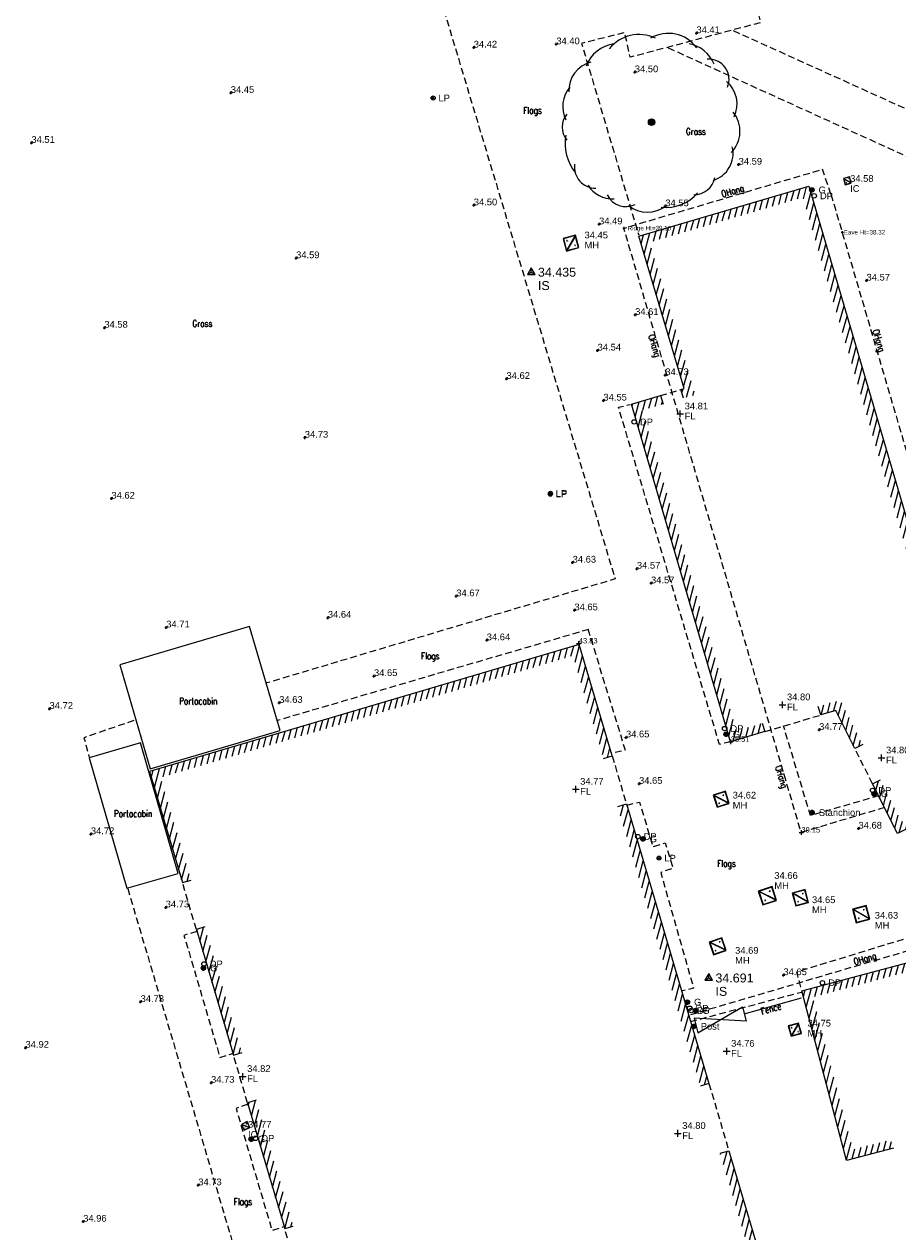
# Model space of a CAD drawing. Extents: x 708194 to 708420, y 776576 to 776889.
# Tile 6 of 30: x 708241 to 708280, y 776630 to 776684. Entities that reach past the tile are written whole.
import ezdxf
from ezdxf.enums import TextEntityAlignment as Align

# ---------------------------------------------------------------- set-up
doc = ezdxf.new("R2010")
doc.units = 0
doc.header["$LTSCALE"] = 0.15
doc.header["$MEASUREMENT"] = 0
doc.linetypes.add('Dashed', pattern=[3, 2, -1])
doc.layers.get('0').update_dxf_attribs({"linetype": 'CONTINUOUS'})
for name, color, linetype in [('Building', 8, 'CONTINUOUS'), ('Building Heights', 6, 'CONTINUOUS'), ('Default', 1, 'CONTINUOUS'), ('Fence', 32, 'CONTINUOUS'), ('Floor Level', 7, 'CONTINUOUS'), ('Gate', 3, 'CONTINUOUS'), ('Gen Spec', 7, 'CONTINUOUS'), ('Ground Levels', 3, 'CONTINUOUS'), ('Gulley', 4, 'CONTINUOUS'), ('IC', 5, 'CONTINUOUS'), ('Invert', 4, 'CONTINUOUS'), ('Lamp Post', 1, 'CONTINUOUS'), ('Levels', 7, 'CONTINUOUS'), ('Manholes', 7, 'CONTINUOUS'), ('OHang', 6, 'Dashed'), ('Street Furniture', 1, 'CONTINUOUS'), ('Survey Stations', 1, 'CONTINUOUS'), ('Text', 2, 'CONTINUOUS'), ('Trees', 3, 'CONTINUOUS'), ('Verge', 1, 'Dashed')]:
    doc.layers.add(name, color=color, linetype=linetype)
doc.styles.add('Code Annotation', font='arial.ttf')
doc.styles.add('Default', font='arial.ttf')
doc.styles.add('Height Annotation', font='arial.ttf')
doc.styles.get("Standard").update_dxf_attribs({"font": 'ROMANS.SHX', "width": 0.8, "height": 0.3})
doc.styles.add('Station Text', font='arial.ttf')
pattern_1 = [(75, (0, 0), (-0.24148145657, 0.064704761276), [])]

# ---------------------------------------------------------------- blocks, each defined once
blk = doc.blocks.new('PT_PLUS')
at = {"color": 0, "linetype": 'Continuous', "flags": 128}
for points in [[(-0.5, 0), (0.5, 0)], [(0, -0.5), (0, 0.5)]]:
    blk.add_lwpolyline(points, dxfattribs=at)
blk = doc.blocks.new('PT_DOT')
at = {"color": 0, "xscale": 0.2, "yscale": 0.2, "zscale": 0.2}
blk.add_blockref('PT_PLUS', (0, 0), dxfattribs=at)
blk = doc.blocks.new('PT_STATION')
at = {"color": 0, "linetype": 'Continuous', "flags": 128}
for points in [[(0, 0.5), (-0.433, -0.25)], [(-0.433, -0.25), (0, 0), (0, 0.5)], [(0.433, -0.25), (0, 0.5)], [(0, 0), (0.433, -0.25)], [(-0.433, -0.25), (0.433, -0.25)]]:
    blk.add_lwpolyline(points, dxfattribs=at)
blk = doc.blocks.new('MHS1')
at = {"color": 7, "linetype": 'Continuous', "flags": 128}
for points in [[(0.665963, 0.665963), (0, 0.665963)], [(0, 0.665963), (0, 0)], [(0.652643, 0.652643), (0.013319, 0.652643)], [(0.013319, 0.652643), (0.013319, 0.013319)], [(0.019979, 0.019979), (0.645984, 0.645984)], [(0.019979, 0.029397), (0.636566, 0.645984)], [(0.645984, 0.645984), (0.019979, 0.645984)], [(0.019979, 0.645984), (0.019979, 0.019979)], [(0.029397, 0.019979), (0.645984, 0.636566)], [(0.645984, 0.019979), (0.645984, 0.645984)], [(0.652643, 0.013319), (0.652643, 0.652643)], [(0.665963, 0), (0.665963, 0.665963)], [(0, 0), (0.665963, 0)], [(0.013319, 0.013319), (0.652643, 0.013319)], [(0.019979, 0.019979), (0.645984, 0.019979)], [(0.146713, 0.513599), (0.152363, 0.51925)], [(0.155674, 0.504638), (0.146713, 0.513599)], [(0.161325, 0.510289), (0.152363, 0.51925)], [(0.171657, 0.488655), (0.180618, 0.479694)], [(0.177308, 0.494306), (0.186269, 0.485345)], [(0.186269, 0.485345), (0.180618, 0.479694)], [(0.479694, 0.180618), (0.485345, 0.186269)], [(0.488655, 0.171657), (0.479694, 0.180618)], [(0.494306, 0.177308), (0.485345, 0.186269)], [(0.504638, 0.155674), (0.513599, 0.146713)], [(0.510289, 0.161325), (0.51925, 0.152363)], [(0.51925, 0.152363), (0.513599, 0.146713)]]:
    blk.add_lwpolyline(points, dxfattribs=at)
at = {"color": 7, "linetype": 'Continuous'}
for centre, start, end in [((0.166491, 0.499472), 154.471221, 295.528779), ((0.166491, 0.499472), -25.528779, 115.528779), ((0.499472, 0.166491), 154.471221, 295.528779), ((0.499472, 0.166491), -25.528779, 115.528779)]:
    blk.add_arc(centre, 0.011987, start, end, dxfattribs=at)
blk = doc.blocks.new('PT_CIRCLE')
at = {"color": 0, "linetype": 'Continuous'}
blk.add_circle((0, 0), 0.5, dxfattribs=at)
blk = doc.blocks.new('RS')
at = {"color": 8, "linetype": 'Continuous', "flags": 128}
for points in [[(-0.083713, 0.044426), (-0.083713, -0.044426)], [(-0.073184, -0.060215), (-0.073184, 0.060215)], [(-0.062653, 0.071107), (-0.062654, -0.071107)], [(-0.052123, -0.07915), (-0.052123, 0.07915)], [(-0.041594, 0.085156), (-0.041594, -0.085156)], [(-0.031064, -0.089536), (-0.031064, 0.089536)], [(-0.020533, 0.09252), (-0.020533, -0.09252)], [(-0.010004, -0.09477), (-0.010004, 0.09477)], [(0.000526, 0.09477), (0.000526, -0.09477)], [(0.011056, -0.09477), (0.011056, 0.09477)], [(0.021587, 0.09228), (0.021587, -0.09228)], [(0.032116, -0.089164), (0.032116, 0.089164)], [(0.042646, 0.084634), (0.042646, -0.084634)], [(0.053177, -0.078447), (0.053177, 0.078447)], [(0.063706, 0.070165), (0.063706, -0.070165)], [(0.074236, -0.058912), (0.074236, 0.058912)], [(0.084767, 0.04212), (0.084767, -0.042382)]]:
    blk.add_lwpolyline(points, dxfattribs=at)
at = {"color": 8, "linetype": 'Continuous'}
blk.add_arc((0, 0), 0.094771, 90.318307, 449.681693, dxfattribs=at)
blk = doc.blocks.new('SUMP1')
at = {"color": 4, "linetype": 'Continuous', "flags": 128}
for points in [[(-0.094472, 0.01), (0.094472, 0.01)], [(-0.090139, 0.03), (0.090139, 0.03)], [(-0.09, 0.030414), (-0.09, -0.030414)], [(-0.080777, 0.05), (0.080777, 0.05)], [(-0.07, 0.064226), (-0.07, -0.064226)], [(-0.064226, 0.07), (0.064226, 0.07)], [(-0.05, 0.080777), (-0.05, -0.080777)], [(-0.030414, 0.09), (0.030414, 0.09)], [(-0.03, 0.090139), (-0.03, -0.090139)], [(-0.01, 0.094472), (-0.01, -0.094472)], [(0.01, 0.094472), (0.01, -0.094472)], [(0.03, 0.090139), (0.03, -0.090139)], [(0.05, 0.080777), (0.05, -0.080777)], [(0.07, 0.064226), (0.07, -0.064226)], [(0.09, 0.030414), (0.09, -0.030414)], [(-0.094472, -0.01), (0.094472, -0.01)], [(-0.090139, -0.03), (0.090139, -0.03)], [(-0.080777, -0.05), (0.080777, -0.05)], [(-0.064226, -0.07), (0.064226, -0.07)], [(-0.030414, -0.09), (0.030414, -0.09)]]:
    blk.add_lwpolyline(points, dxfattribs=at)
at = {"color": 4, "linetype": 'Continuous'}
for radius in [0.1, 0.095]:
    blk.add_circle((0, 0), radius, dxfattribs=at)
blk = doc.blocks.new('LP')
at = {"color": 7, "linetype": 'Continuous'}
for radius in [0.091, 0.031]:
    blk.add_circle((0, 0), radius, dxfattribs=at)
blk = doc.blocks.new('TREE8')
at = {"color": 44, "linetype": 'Continuous', "flags": 128}
for points in [[(-0.109379, 0.097722), (-0.109379, -0.097722)], [(-0.078128, -0.124135), (-0.078128, 0.124135)], [(-0.046877, 0.138982), (-0.046877, -0.138982)], [(-0.015626, -0.14584), (-0.015626, 0.14584)], [(0.015626, 0.14584), (0.015626, -0.14584)], [(0.046877, -0.138982), (0.046877, 0.138982)], [(0.078128, 0.124135), (0.078128, -0.124135)], [(0.109379, -0.097722), (0.109379, 0.097722)]]:
    blk.add_lwpolyline(points, dxfattribs=at)
at = {"color": 44, "linetype": 'Continuous'}
blk.add_circle((0, 0), 0.146674, dxfattribs=at)
at = {"color": 3, "linetype": 'Continuous'}
for centre, radius, start, end in [((-0.565071, 2.212813), 1.715535, 64.735942, 141.078875), ((0.745059, 2.396072), 1.581511, 36.358776, 120.104647), ((-1.469541, 1.952451), 1.56824, 97.87745, 158.95866), ((1.442755, 2.074152), 1.450328, 21.327575, 80.817338), ((2.568472, 1.92029), 0.899871, -23.033508, 94.852954), ((-2.40516, 1.420885), 1.304902, 103.867301, 182.986637), ((2.485581, 0.805041), 1.34047, -25.245246, 49.646184), ((-2.648746, 0.70646), 1.332602, 139.709963, 206.870364), ((-3.118371, -0.218791), 0.8916, 139.308665, 220.691335), ((2.593249, -0.407114), 1.363653, -44.321793, 38.869171), ((-1.858867, -0.972341), 2.016201, 168.91805, 219.84474), ((2.380657, -1.397558), 1.266333, -73.009177, 13.519414), ((-2.514916, -2.008854), 0.944322, 171.949072, 270.746483), ((1.880102, -2.276571), 0.977991, -89.449267, -11.971919), ((-1.778875, -2.1863), 1.244045, -149.167056, -85.648095), ((0.603176, -1.868935), 1.953463, -95.219623, -41.698425), ((-1.146225, -2.845449), 0.934014, -154.025606, -64.025606), ((-0.198906, -2.747027), 1.291394, -130.556891, -49.443109)]:
    blk.add_arc(centre, radius, start, end, dxfattribs=at)

msp = doc.modelspace()

# ---------------------------------------------------------------- hatches: boundary and pattern name
at = {"layer": 'Text'}
h = msp.add_hatch(dxfattribs=at)
h.set_pattern_fill('ANSI31', color=256, scale=2, angle=30)
h.set_pattern_definition(pattern_1)
h.paths.add_polyline_path([(708270.537, 776666.871), (708271.066, 776667.027), (708269.03, 776673.858), (708275.883, 776675.866), (708280.203, 776661.165), (708280.612, 776659.773), (708282.109, 776660.529), (708286.806, 776651.191), (708280.297, 776647.899), (708279.361, 776649.763), (708279.003, 776649.584), (708280.119, 776647.361), (708287.343, 776651.014), (708282.286, 776661.067), (708280.86, 776660.347), (708280.587, 776661.278), (708276.154, 776676.362), (708268.532, 776674.129), (708270.568, 776667.297), (708270.424, 776667.255)])
h = msp.add_hatch(dxfattribs=at)
h.set_pattern_fill('ANSI31', color=256, scale=2, angle=30)
h.set_pattern_definition(pattern_1)
h.paths.add_polyline_path([(708274.063, 776652.31), (708274.177, 776651.927), (708272.643, 776651.47), (708268.203, 776666.601), (708269.509, 776666.985), (708269.622, 776666.602), (708268.699, 776666.33), (708272.914, 776651.968)])
h = msp.add_hatch(dxfattribs=at)
h.set_pattern_fill('ANSI31', color=256, scale=2, angle=30)
h.set_pattern_definition(pattern_1)
h.paths.add_polyline_path([(708266.959, 776650.725), (708265.597, 776655.335), (708247.121, 776649.878), (708248.479, 776645.279), (708248.095, 776645.166), (708246.624, 776650.148), (708265.867, 776655.832), (708267.342, 776650.838)])
h = msp.add_hatch(dxfattribs=at)
h.set_pattern_fill('ANSI31', color=256, scale=2, angle=30)
h.set_pattern_definition(pattern_1)
h.paths.add_polyline_path([(708279.937, 776633.269), (708279.835, 776633.656), (708278.128, 776633.207), (708276.331, 776640.035), (708317.414, 776650.976), (708320.395, 776645.107), (708320.783, 776645.225), (708316.584, 776653.495), (708316.129, 776653.264), (708317.133, 776651.315), (708275.843, 776640.319), (708277.843, 776632.718)])
h = msp.add_hatch(dxfattribs=at)
h.set_pattern_fill('ANSI31', color=256, scale=2, angle=30)
h.set_pattern_definition(pattern_1)
h.paths.add_polyline_path([(708278.566, 776651.347), (708278.208, 776651.168), (708277.352, 776652.873), (708276.685, 776652.674), (708276.57, 776653.057), (708277.559, 776653.352)])
h = msp.add_hatch(dxfattribs=at)
h.set_pattern_fill('ANSI31', color=256, scale=2, angle=30)
h.set_pattern_definition(pattern_1)
h.paths.add_polyline_path([(708267.594, 776648.574), (708267.978, 776648.687), (708271.678, 776636.159), (708271.295, 776636.046)])
h = msp.add_hatch(dxfattribs=at)
h.set_pattern_fill('ANSI31', color=256, scale=2, angle=30)
h.set_pattern_definition(pattern_1)
h.paths.add_polyline_path([(708249.101, 776643.175), (708248.717, 776643.061), (708250.379, 776637.435), (708250.763, 776637.548)])
h = msp.add_hatch(dxfattribs=at)
h.set_pattern_fill('ANSI31', color=256, scale=2, angle=30)
h.set_pattern_definition(pattern_1)
h.paths.add_polyline_path([(708251.394, 776635.409), (708251.011, 776635.295), (708252.674, 776629.663), (708253.058, 776629.776)])
h = msp.add_hatch(dxfattribs=at)
h.set_pattern_fill('ANSI31', color=256, scale=2, angle=30)
h.set_pattern_definition(pattern_1)
h.paths.add_polyline_path([(708272.184, 776633.036), (708272.567, 776633.149), (708275.352, 776623.72), (708274.969, 776623.607)])

# ---------------------------------------------------------------- linework, layer by layer
at = {"layer": 'Building', "flags": 128}
for points in [[(708270.537, 776666.871), (708270.424, 776667.255), (708270.568, 776667.297), (708268.532, 776674.129), (708276.154, 776676.362), (708280.587, 776661.278), (708280.86, 776660.347), (708282.286, 776661.067), (708287.343, 776651.014), (708280.119, 776647.361), (708279.003, 776649.584), (708279.361, 776649.763)], [(708274.063, 776652.31), (708274.177, 776651.927), (708272.643, 776651.47), (708268.203, 776666.601), (708269.509, 776666.985), (708269.622, 776666.602)], [(708266.959, 776650.725), (708267.342, 776650.838), (708265.867, 776655.832), (708246.624, 776650.148), (708248.095, 776645.166), (708248.479, 776645.279)], [(708279.937, 776633.269), (708277.843, 776632.718), (708275.843, 776640.319), (708317.133, 776651.315), (708316.129, 776653.264), (708316.584, 776653.495), (708320.783, 776645.225)], [(708278.566, 776651.347), (708278.208, 776651.168), (708277.352, 776652.873), (708276.685, 776652.674), (708276.57, 776653.057)], [(708267.594, 776648.574), (708267.978, 776648.687), (708271.678, 776636.159), (708271.295, 776636.046)], [(708249.101, 776643.175), (708248.717, 776643.061), (708250.379, 776637.435), (708250.763, 776637.548)], [(708251.394, 776635.409), (708251.011, 776635.295), (708252.674, 776629.663), (708253.058, 776629.776)], [(708272.184, 776633.036), (708272.567, 776633.149), (708275.352, 776623.72), (708274.969, 776623.607)]]:
    msp.add_lwpolyline(points, dxfattribs=at)
at = {"layer": 'Fence', "flags": 128}
msp.add_lwpolyline([(708273.26, 776639.278), (708275.823, 776639.998)], dxfattribs=at)
at = {"layer": 'Gate', "flags": 128}
msp.add_lwpolyline([(708273.183, 776639.603), (708273.337, 776638.953), (708271.017, 776639.088), (708271.171, 776638.439)], close=True, dxfattribs=at)
at = {"layer": 'Gen Spec', "flags": 128}
for points in [[(708252.473, 776651.985), (708251.102, 776656.631), (708245.283, 776654.914), (708246.654, 776650.268)], [(708247.907, 776645.575), (708246.217, 776651.423), (708243.92, 776650.759), (708245.61, 776644.911)]]:
    msp.add_lwpolyline(points, close=True, dxfattribs=at)
at = {"layer": 'OHang'}
for p, q in [((708269.509, 776666.985), (708270.424, 776667.255)), ((708274.177, 776651.927), (708276.685, 776652.674)), ((708279.003, 776649.584), (708278.208, 776651.168)), ((708267.342, 776650.838), (708267.978, 776648.687)), ((708248.717, 776643.061), (708248.095, 776645.166)), ((708251.011, 776635.295), (708250.379, 776637.435)), ((708271.678, 776636.159), (708272.567, 776633.149)), ((708253.311, 776627.509), (708252.674, 776629.663))]:
    msp.add_line(p, q, dxfattribs=at)
at = {"layer": 'OHang', "flags": 128}
for points in [[(708279.54, 776648.526), (708275.806, 776647.408), (708267.864, 776674.483), (708276.764, 776677.126)], [(708277.142, 776676.003), (708276.764, 776677.126)], [(708277.142, 776676.003), (708281.626, 776660.734)], [(708316.454, 776652.67), (708270.857, 776639.238)], [(708279.285, 776649.052), (708276.222, 776648.169), (708275.018, 776652.182)], [(708270.845, 776638.935), (708275.817, 776640.259)]]:
    msp.add_lwpolyline(points, dxfattribs=at)
at = {"layer": 'Verge', "flags": 128}
for points in [[(708249.728, 776717.405), (708257.556, 776691.72), (708267.476, 776658.767), (708251.867, 776654.107)], [(708312.942, 776695.403), (708300.861, 776692.186), (708282.79, 776687.341), (708273.691, 776684.842), (708273.99, 776683.696), (708268.148, 776682.141), (708267.906, 776683.249), (708265.971, 776682.763), (708268.529, 776674.181)], [(708272.765, 776683.339), (708303.721, 776669.312)], [(708269.851, 776682.568), (708301.896, 776667.979), (708305.744, 776659.657)], [(708272.643, 776651.47), (708272.148, 776651.358), (708267.627, 776666.462), (708268.149, 776666.591)], [(708266.29, 776656.507), (708252.351, 776652.426)], [(708266.252, 776656.527), (708267.924, 776651.093), (708267.307, 776650.956)], [(708245.924, 776652.426), (708243.685, 776651.657), (708243.922, 776650.762)], [(708293.218, 776649.998), (708282.079, 776644.322), (708282.403, 776643.239), (708275.591, 776641.15), (708275.811, 776640.36)], [(708267.993, 776648.637), (708268.565, 776648.768), (708269.166, 776646.775), (708269.722, 776646.94), (708270.068, 776645.81), (708269.516, 776645.611), (708270.991, 776640.428), (708270.489, 776640.311)], [(708245.642, 776644.896), (708248.339, 776635.796), (708252.123, 776622.992)], [(708248.741, 776642.978), (708248.163, 776642.8), (708249.775, 776637.325), (708250.358, 776637.507)], [(708251.027, 776635.24), (708250.494, 776635.048), (708252.103, 776629.583), (708252.648, 776629.752)]]:
    msp.add_lwpolyline(points, dxfattribs=at)

# ---------------------------------------------------------------- block references
at = {"layer": 'Building Heights', "xscale": 0.1, "yscale": 0.1, "zscale": 0.1}
for p in [(708267.873, 776674.489), (708277.653, 776674.303)]:
    msp.add_blockref('PT_PLUS', p, dxfattribs=at)
at = {"layer": 'Default', "xscale": 0.0002, "yscale": 0.0002, "zscale": 0.0002}
for p in [(708275.622, 776676.306), (708273.461, 776630.146)]:
    msp.add_blockref('PT_DOT', p, dxfattribs=at)
at = {"layer": 'Floor Level', "xscale": 0.3, "yscale": 0.3, "zscale": 0.3}
for p in [(708270.388, 776666.167), (708274.971, 776653.134), (708279.407, 776650.755), (708265.708, 776649.351), (708272.47, 776637.612), (708250.792, 776636.481), (708270.28, 776633.929)]:
    msp.add_blockref('PT_PLUS', p, dxfattribs=at)
at = {"layer": 'Ground Levels', "xscale": 0.12, "yscale": 0.12, "zscale": 0.12}
for p in [(708268.356, 776681.473), (708250.261, 776680.547), (708241.329, 776678.308), (708273.007, 776677.332), (708261.144, 776675.511), (708269.721, 776675.469), (708253.185, 776673.141), (708278.736, 776672.138), (708244.597, 776670.025), (708262.61, 776667.733), (708253.573, 776665.099), (708244.914, 776662.368), (708265.571, 776659.503), (708260.361, 776657.995), (708254.607, 776657.032), (708247.37, 776656.596), (708242.143, 776652.95), (708243.994, 776647.333), (708246.221, 776639.817), (708241.065, 776637.766), (708248.804, 776631.603), (708243.649, 776629.972)]:
    msp.add_blockref('PT_PLUS', p, dxfattribs=at)
at = {"layer": 'Gulley'}
for p in [(708276.286, 776676.2), (708272.447, 776651.811), (708279.072, 776649.144), (708268.721, 776647.122), (708249.034, 776641.335), (708270.707, 776639.809), (708271.08, 776639.434), (708251.174, 776633.671)]:
    msp.add_blockref('SUMP1', p, dxfattribs=at)
at = {"layer": 'IC'}
for p, xscale, yscale, zscale, rotation in [((708277.7, 776676.712), 0.431445, 0.431445, 0.431445, 285.027756), ((708250.732, 776634.331), 0.436335, 0.436335, 0.436335, 294.933511)]:
    msp.add_blockref('MHS1', p, dxfattribs=dict(at, xscale=xscale, yscale=yscale, zscale=zscale, rotation=rotation))
at = {"layer": 'Invert', "xscale": 0.2, "yscale": 0.2, "zscale": 0.2}
for p in [(708265.849, 776655.88), (708272.651, 776651.471), (708275.818, 776647.409)]:
    msp.add_blockref('PT_PLUS', p, dxfattribs=at)
at = {"layer": 'Lamp Post'}
for p in [(708259.323, 776680.317), (708264.573, 776662.569), (708264.577, 776662.606), (708269.44, 776646.26)]:
    msp.add_blockref('LP', p, dxfattribs=at)
at = {"layer": 'Levels', "xscale": 0.12, "yscale": 0.12, "zscale": 0.12}
for p in [(708271.114, 776683.224), (708261.139, 776682.579), (708264.84, 776682.726), (708266.755, 776674.659), (708268.371, 776670.599), (708266.689, 776669.004), (708269.722, 776667.901), (708266.951, 776666.762), (708268.45, 776659.229), (708269.082, 776658.575), (708265.65, 776657.365), (708261.724, 776656.022), (708256.674, 776654.418), (708252.429, 776653.219), (708267.961, 776651.67), (708276.611, 776652.007), (708268.545, 776649.588), (708278.375, 776647.584), (708247.344, 776644.054), (708275.012, 776641.017), (708249.376, 776636.197)]:
    msp.add_blockref('PT_PLUS', p, dxfattribs=at)
at = {"layer": 'Manholes'}
for p, xscale, yscale, zscale, rotation in [((708265.704, 776674.177), 0.877641, 0.877641, 0.877641, 195.022979), ((708271.871, 776649.086), 0.858643, 0.858643, 0.858643, 287.452651), ((708274.708, 776644.368), 0.974857, 0.974857, 0.974857, 108.267499), ((708276.141, 776644.275), 0.900286, 0.900286, 0.900286, 105.229974), ((708278.885, 776643.527), 0.9491700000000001, 0.9491700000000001, 0.9491700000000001, 104.849675), ((708272.448, 776642.126), 0.8989229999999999, 0.8989229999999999, 0.8989229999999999, 109.010006), ((708275.693, 776638.866), 0.719349, 0.719349, 0.719349, 194.877488)]:
    msp.add_blockref('MHS1', p, dxfattribs=dict(at, xscale=xscale, yscale=yscale, zscale=zscale, rotation=rotation))
at = {"layer": 'Street Furniture', "xscale": 0.2, "yscale": 0.2, "zscale": 0.2}
for p in [(708276.388, 776675.933), (708268.328, 776665.805), (708272.379, 776652.065), (708279.004, 776649.294), (708268.49, 776647.222), (708249.058, 776641.52), (708276.759, 776640.675), (708270.815, 776639.534), (708270.883, 776639.43), (708251.367, 776633.707)]:
    msp.add_blockref('PT_CIRCLE', p, dxfattribs=at)
at = {"layer": 'Street Furniture'}
for p in [(708276.298, 776648.302), (708271.009, 776638.722)]:
    msp.add_blockref('RS', p, dxfattribs=at)
at = {"layer": 'Survey Stations', "xscale": 0.4, "yscale": 0.4, "zscale": 0.4}
for p in [(708263.716, 776672.513), (708271.666, 776640.89)]:
    msp.add_blockref('PT_STATION', p, dxfattribs=at)
at = {"layer": 'Trees'}
msp.add_blockref('TREE8', (708269.109, 776679.234), dxfattribs=at)

# ---------------------------------------------------------------- texts
at = {"layer": 'Building Heights', "style": 'Height Annotation'}
for s, p in [('Ridge Ht=39.16', (708268.033, 776674.489)), ('Eave Ht=38.32', (708277.713, 776674.303))]:
    msp.add_text(s, height=0.2, dxfattribs=at).set_placement(p, align=Align.MIDDLE_LEFT)
at = {"layer": 'Floor Level', "style": 'Default'}
for s, p in [('34.81', (708270.588, 776666.367)), ('FL', (708270.588, 776665.917)), ('34.80', (708275.171, 776653.334)), ('FL', (708275.171, 776652.884)), ('34.80', (708279.607, 776650.955)), ('FL', (708279.607, 776650.505)), ('34.77', (708265.908, 776649.551)), ('FL', (708265.908, 776649.101)), ('34.76', (708272.67, 776637.812)), ('FL', (708272.67, 776637.362)), ('34.82', (708250.992, 776636.681)), ('FL', (708250.992, 776636.231)), ('34.80', (708270.48, 776634.129)), ('FL', (708270.48, 776633.679))]:
    msp.add_text(s, height=0.3, dxfattribs=at).set_placement(p)
at = {"layer": 'Ground Levels', "style": 'Default'}
for s, p in [('34.50', (708268.356, 776681.473)), ('34.45', (708250.261, 776680.547)), ('34.51', (708241.329, 776678.308)), ('34.59', (708273.007, 776677.332)), ('34.50', (708261.144, 776675.511)), ('34.55', (708269.721, 776675.469)), ('34.59', (708253.185, 776673.141)), ('34.57', (708278.736, 776672.138)), ('34.58', (708244.597, 776670.025)), ('34.62', (708262.61, 776667.733)), ('34.73', (708253.573, 776665.099)), ('34.62', (708244.914, 776662.368)), ('34.63', (708265.571, 776659.503)), ('34.67', (708260.361, 776657.995)), ('34.64', (708254.607, 776657.032)), ('34.71', (708247.37, 776656.596)), ('34.72', (708242.143, 776652.95)), ('34.72', (708243.994, 776647.333)), ('34.73', (708246.221, 776639.817)), ('34.92', (708241.065, 776637.766)), ('34.73', (708248.804, 776631.603)), ('34.96', (708243.649, 776629.972))]:
    msp.add_text(s, height=0.3, dxfattribs=at).set_placement(p)
at = {"layer": 'Gulley', "style": 'Default'}
for p in [(708276.586, 776676.2), (708272.747, 776651.811), (708279.372, 776649.144), (708269.021, 776647.122), (708249.334, 776641.335), (708271.007, 776639.809), (708271.38, 776639.434), (708251.474, 776633.671)]:
    msp.add_text('G', height=0.3, dxfattribs=at).set_placement(p, align=Align.MIDDLE_LEFT)
at = {"layer": 'IC', "style": 'Default'}
for s, p in [('34.58', (708278, 776676.712)), ('IC', (708278, 776676.262)), ('34.77', (708251.032, 776634.331)), ('IC', (708251.032, 776633.881))]:
    msp.add_text(s, height=0.3, dxfattribs=at).set_placement(p, align=Align.MIDDLE_LEFT)
at = {"layer": 'Invert', "style": 'Code Annotation'}
for s, p in [('43.83', (708265.849, 776655.88)), ('38.51', (708272.651, 776651.471)), ('39.15', (708275.818, 776647.409))]:
    msp.add_text(s, height=0.24, dxfattribs=at).set_placement(p)
at = {"layer": 'Lamp Post', "style": 'Default'}
for p in [(708259.563, 776680.317), (708264.813, 776662.569), (708264.817, 776662.606), (708269.68, 776646.26)]:
    msp.add_text('LP', height=0.3, dxfattribs=at).set_placement(p, align=Align.MIDDLE_LEFT)
at = {"layer": 'Levels', "style": 'Default'}
for s, p in [('34.41', (708271.114, 776683.224)), ('34.40', (708264.84, 776682.726)), ('34.42', (708261.139, 776682.579)), ('34.49', (708266.755, 776674.659)), ('34.61', (708268.371, 776670.599)), ('34.54', (708266.689, 776669.004)), ('34.73', (708269.722, 776667.901)), ('34.55', (708266.951, 776666.762)), ('34.57', (708268.45, 776659.229)), ('34.57', (708269.082, 776658.575)), ('34.65', (708265.65, 776657.365)), ('34.64', (708261.724, 776656.022)), ('34.65', (708256.674, 776654.418)), ('34.63', (708252.429, 776653.219)), ('34.77', (708276.611, 776652.007)), ('34.65', (708267.961, 776651.67)), ('34.65', (708268.545, 776649.588)), ('34.68', (708278.375, 776647.584)), ('34.73', (708247.344, 776644.054)), ('34.65', (708275.012, 776641.017)), ('34.73', (708249.376, 776636.197))]:
    msp.add_text(s, height=0.3, dxfattribs=at).set_placement(p)
at = {"layer": 'Manholes', "style": 'Default'}
for s, p in [('34.45', (708266.104, 776674.177)), ('MH', (708266.104, 776673.727)), ('34.62', (708272.741, 776649.081)), ('MH', (708272.741, 776648.631)), ('34.66', (708274.604, 776645.482)), ('MH', (708274.604, 776645.032)), ('34.65', (708276.292, 776644.394)), ('MH', (708276.292, 776643.944)), ('34.63', (708279.103, 776643.699)), ('MH', (708279.103, 776643.249)), ('34.69', (708272.848, 776642.126)), ('MH', (708272.848, 776641.676)), ('34.75', (708276.093, 776638.866)), ('MH', (708276.093, 776638.416))]:
    msp.add_text(s, height=0.3, dxfattribs=at).set_placement(p, align=Align.MIDDLE_LEFT)
at = {"layer": 'Street Furniture', "style": 'Default'}
for s, p in [('DP', (708276.648, 776675.933)), ('DP', (708268.588, 776665.805)), ('DP', (708272.639, 776652.065)), ('DP', (708279.264, 776649.294)), ('Stanchion ', (708276.598, 776648.302)), ('DP', (708268.75, 776647.222)), ('DP', (708249.318, 776641.52)), ('DP', (708277.019, 776640.675)), ('DP', (708271.075, 776639.534)), ('DP', (708271.143, 776639.43)), ('Post', (708271.309, 776638.722)), ('DP', (708251.627, 776633.707))]:
    msp.add_text(s, height=0.3, dxfattribs=at).set_placement(p, align=Align.MIDDLE_LEFT)
at = {"layer": 'Survey Stations', "style": 'Station Text'}
for s, p in [('34.435', (708264.016, 776672.513)), ('IS', (708264.016, 776671.913)), ('34.691', (708271.966, 776640.89)), ('IS', (708271.966, 776640.29))]:
    msp.add_text(s, height=0.4, dxfattribs=at).set_placement(p, align=Align.MIDDLE_LEFT)
at = {"layer": 'Text', "width": 0.8}
for s, p in [('Flags ', (708263.358, 776679.612)), ('Grass', (708270.642, 776678.666)), ('Grass', (708248.539, 776670.062)), ('Flags ', (708258.778, 776655.168)), ('Portacabin ', (708247.944, 776653.149)), ('Portacabin ', (708245.024, 776648.103)), ('Flags ', (708272.045, 776645.87)), ('Flags ', (708250.387, 776630.718))]:
    msp.add_text(s, height=0.3, dxfattribs=at).set_placement(p)
for s, rotation, p in [('OHang', 16.5396, (708272.279, 776675.857)), ('OHang', 286.3644, (708278.997, 776669.898)), ('OHang', 286.3482, (708268.953, 776669.672)), ('OHang', 286.3482, (708274.637, 776650.351)), ('OHang', 16.414, (708278.203, 776641.464)), ('Fence', 15.6912, (708274.044, 776639.243))]:
    msp.add_text(s, height=0.3, rotation=rotation, dxfattribs=at).set_placement(p)

doc.saveas('drawing.dxf')
